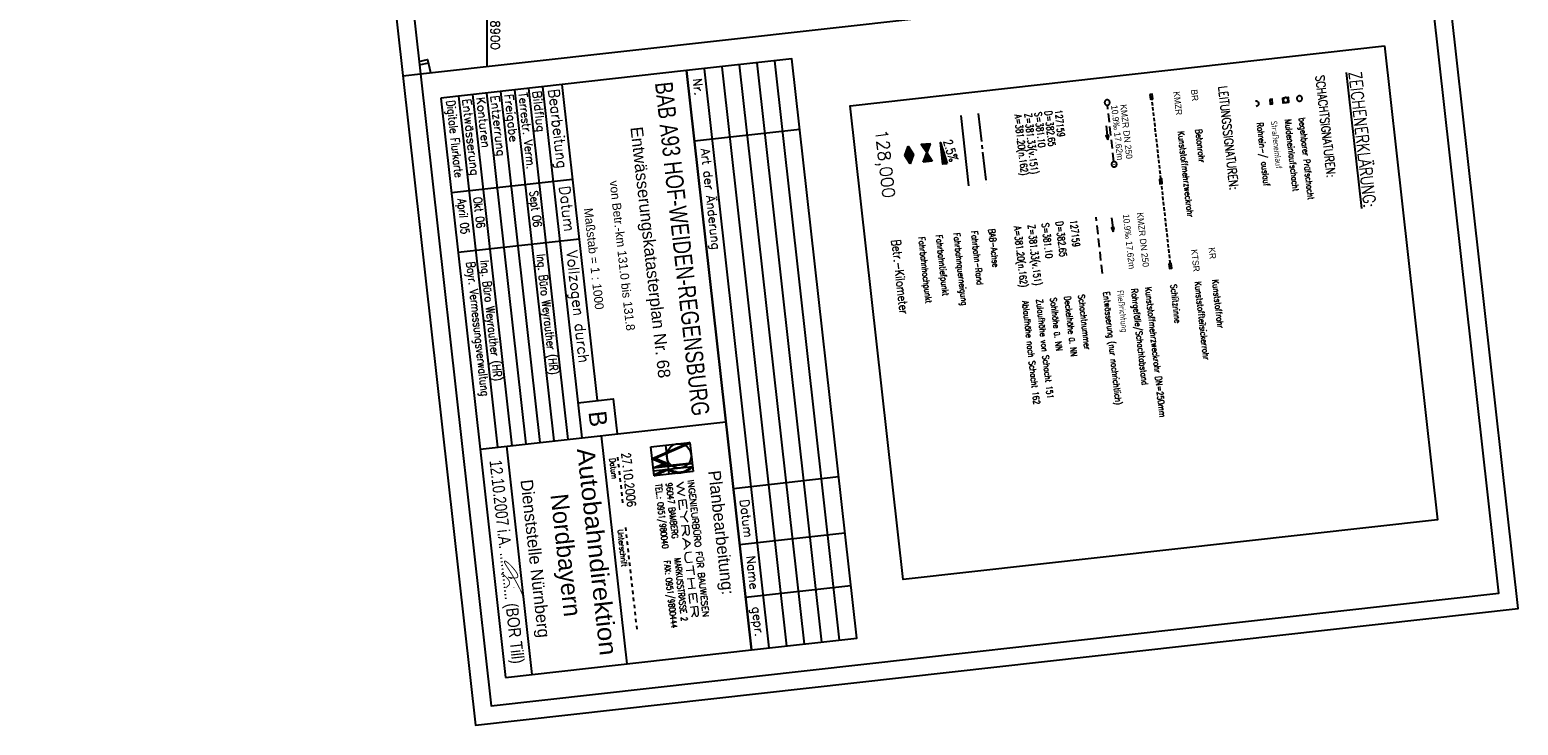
# Model space of a CAD drawing. Extents: x 508770 to 509192, y 490877 to 492038.
# Tile 1 of 6: x 508770 to 509192, y 490877 to 491074. Entities that reach past the tile are written whole.
import ezdxf
from ezdxf.enums import TextEntityAlignment as Align

# ---------------------------------------------------------------- set-up
doc = ezdxf.new("R2010")
doc.units = 0
doc.header["$LTSCALE"] = 10
doc.header["$MEASUREMENT"] = 0
for name, pattern in [('ACHSE', [5.5, 4, -0.5, 0.5, -0.5]), ('LT00', [0]), ('LT01', [0.2, 0.1, -0.1]), ('LT17', [0.15, 0.1, -0.05]), ('STRICHLINIE2', [0.375, 0.25, -0.125])]:
    doc.linetypes.add(name, pattern=pattern)
doc.layers.get('0').update_dxf_attribs({"linetype": 'LT00'})
for name, color, linetype in [('---Unterschrift_Till', 7, 'LT00'), ('--HALTUNG', 7, 'STRICHLINIE2'), ('--HALTUNGSBESCHRIFT', 140, 'Continuous'), ('--SCHACHTBESCHRIFT', 5, 'Continuous'), ('--ZEICHENERKLÄR', 7, 'Continuous'), ('-BESCH-nachrichtlich', 81, 'STRICHLINIE2'), ('-Halt-Pfeil', 4, 'LT00'), ('025', 7, 'Continuous'), ('035', 250, 'Continuous'), ('050', 250, 'Continuous'), ('070', 155, 'Continuous'), ('A-TEXT-KILOMETER', 30, 'LT17'), ('AX-020', 250, 'ACHSE'), ('DFK_BEB_SCHR', 254, 'LT00'), ('DFK_BEBAUUNG', 250, 'LT00'), ('HTP_WEST', 11, 'LT00'), ('QUER_OST', 11, 'LT00'), ('RAHMEN', 250, 'Continuous'), ('SCHLITZRINNE-KATASTER', 182, 'LT17'), ('STAT_500', 250, 'LT00'), ('V_AFBR_BAB', 250, 'LT00'), ('V_KA_MULD', 182, 'LT00'), ('V_KA_PRUF', 182, 'LT00'), ('V_RASTER', 250, 'LT00'), ('V_SINKK', 182, 'LT00'), ('V_UK_DURCH', 182, 'LT00')]:
    doc.layers.add(name, color=color, linetype=linetype)
doc.styles.add('Haltungsbeschriftung', font='ARIAL.TTF', dxfattribs={"width": 0.75})
doc.styles.add('Kilometrierung', font='romans.shx')
doc.styles.add('ROMAND', font='romand', dxfattribs={"height": 0.3})
doc.styles.add('ROMANS', font='romans.shx', dxfattribs={"width": 0.8})
doc.styles.add('schachtbeschriftung', font='romans.shx', dxfattribs={"width": 0.75, "height": 0.2})
doc.styles.get("Standard").update_dxf_attribs({"font": 'romans.shx', "width": 0.8})
doc.styles.add('UNIR-H', font='unir_h.shx', dxfattribs={"width": 0.8})

# ---------------------------------------------------------------- blocks, each defined once
blk = doc.blocks.new('SYMB0071')
at = {"color": 0, "linetype": 'ByBlock'}
for p, q in [((-0.5, 0), (0, 0.25)), ((0, -0.25), (-0.5, 0)), ((-0.5, 0), (-0.5, 0)), ((-0.48, -0.01), (-0.48, 0.01)), ((-0.46, -0.02), (-0.46, 0.02)), ((-0.44, -0.03), (-0.44, 0.03)), ((-0.42, -0.04), (-0.42, 0.04)), ((-0.4, -0.05), (-0.4, 0.05)), ((-0.38, -0.06), (-0.38, 0.06)), ((-0.36, -0.07), (-0.36, 0.07)), ((-0.34, -0.08), (-0.34, 0.08)), ((-0.32, -0.09), (-0.32, 0.09)), ((-0.3, -0.1), (-0.3, 0.1)), ((-0.28, -0.11), (-0.28, 0.11)), ((-0.26, -0.12), (-0.26, 0.12)), ((-0.24, -0.13), (-0.24, 0.13)), ((-0.22, -0.14), (-0.22, 0.14)), ((-0.2, -0.15), (-0.2, 0.15)), ((-0.18, -0.16), (-0.18, 0.16)), ((-0.16, -0.17), (-0.16, 0.17)), ((-0.14, -0.18), (-0.14, 0.18)), ((-0.12, -0.19), (-0.12, 0.19)), ((-0.1, -0.2), (-0.1, 0.2)), ((-0.08, -0.21), (-0.08, 0.21)), ((-0.06, -0.22), (-0.06, 0.22)), ((-0.04, -0.23), (-0.04, 0.23)), ((-0.02, -0.24), (-0.02, 0.24)), ((0, 0.25), (0.5, 0)), ((0, -0.25), (0, 0.25)), ((0.5, 0), (0, -0.25)), ((0.02, -0.24), (0.02, 0.24)), ((0.04, -0.23), (0.04, 0.23)), ((0.06, -0.22), (0.06, 0.22)), ((0.08, -0.21), (0.08, 0.21)), ((0.1, -0.2), (0.1, 0.2)), ((0.12, -0.19), (0.12, 0.19)), ((0.14, -0.18), (0.14, 0.18)), ((0.16, -0.17), (0.16, 0.17)), ((0.18, -0.16), (0.18, 0.16)), ((0.2, -0.15), (0.2, 0.15)), ((0.22, -0.14), (0.22, 0.14)), ((0.24, -0.13), (0.24, 0.13)), ((0.26, -0.12), (0.26, 0.12)), ((0.28, -0.11), (0.28, 0.11)), ((0.3, -0.1), (0.3, 0.1)), ((0.32, -0.09), (0.32, 0.09)), ((0.34, -0.08), (0.34, 0.08)), ((0.36, -0.07), (0.36, 0.07)), ((0.38, -0.06), (0.38, 0.06)), ((0.4, -0.05), (0.4, 0.05)), ((0.42, -0.04), (0.42, 0.04)), ((0.44, -0.03), (0.44, 0.03)), ((0.46, -0.02), (0.46, 0.02)), ((0.48, -0.01), (0.48, 0.01))]:
    blk.add_line(p, q, dxfattribs=at)
blk = doc.blocks.new('SYMB0072')
at = {"color": 0, "linetype": 'ByBlock'}
for p, q in [((-0.5, -0.25), (-0.5, 0.25)), ((-0.5, 0.25), (0, 0)), ((-0.5, -0.25), (-0.5, 0.25)), ((0, 0), (-0.5, -0.25)), ((-0.48, -0.24), (-0.48, 0.24)), ((-0.46, -0.23), (-0.46, 0.23)), ((-0.44, -0.22), (-0.44, 0.22)), ((-0.42, -0.21), (-0.42, 0.21)), ((-0.4, -0.2), (-0.4, 0.2)), ((-0.38, -0.19), (-0.38, 0.19)), ((-0.36, -0.18), (-0.36, 0.18)), ((-0.34, -0.17), (-0.34, 0.17)), ((-0.32, -0.16), (-0.32, 0.16)), ((-0.3, -0.15), (-0.3, 0.15)), ((-0.28, -0.14), (-0.28, 0.14)), ((-0.26, -0.13), (-0.26, 0.13)), ((-0.24, -0.12), (-0.24, 0.12)), ((-0.22, -0.11), (-0.22, 0.11)), ((-0.2, -0.1), (-0.2, 0.1)), ((-0.18, -0.09), (-0.18, 0.09)), ((-0.16, -0.08), (-0.16, 0.08)), ((-0.14, -0.07), (-0.14, 0.07)), ((-0.12, -0.06), (-0.12, 0.06)), ((-0.1, -0.05), (-0.1, 0.05)), ((-0.08, -0.04), (-0.08, 0.04)), ((-0.06, -0.03), (-0.06, 0.03)), ((-0.04, -0.02), (-0.04, 0.02)), ((-0.02, -0.01), (-0.02, 0.01)), ((0.02, -0.01), (0.02, 0.01)), ((0.04, -0.02), (0.04, 0.02)), ((0.06, -0.03), (0.06, 0.03)), ((0.08, -0.04), (0.08, 0.04)), ((0.1, -0.05), (0.1, 0.05)), ((0.12, -0.06), (0.12, 0.06)), ((0.14, -0.07), (0.14, 0.07)), ((0.16, -0.08), (0.16, 0.08)), ((0.18, -0.09), (0.18, 0.09)), ((0.2, -0.1), (0.2, 0.1)), ((0.22, -0.11), (0.22, 0.11)), ((0.24, -0.12), (0.24, 0.12)), ((0.26, -0.13), (0.26, 0.13)), ((0.28, -0.14), (0.28, 0.14)), ((0.3, -0.15), (0.3, 0.15)), ((0.32, -0.16), (0.32, 0.16)), ((0.34, -0.17), (0.34, 0.17)), ((0.36, -0.18), (0.36, 0.18)), ((0.38, -0.19), (0.38, 0.19)), ((0.4, -0.2), (0.4, 0.2)), ((0.42, -0.21), (0.42, 0.21)), ((0.44, -0.22), (0.44, 0.22)), ((0.46, -0.23), (0.46, 0.23)), ((0.48, -0.24), (0.48, 0.24)), ((0.5, -0.25), (0.5, 0.25))]:
    blk.add_line(p, q, dxfattribs=at)
blk.add_lwpolyline([(0, 0), (0.5, 0.25), (0.5, -0.25), (0, 0)], dxfattribs=at)
blk = doc.blocks.new('SYMB1107')
at = {"color": 0, "linetype": 'ByBlock'}
for points in [[(-0.2, 0), (-0.196157, 0.039018), (-0.184776, 0.076537), (-0.166294, 0.111114), (-0.141421, 0.141421), (-0.111114, 0.166294), (-0.076537, 0.184776), (-0.039018, 0.196157), (0, 0.2)], [(0, 0.2), (0.039018, 0.196157), (0.076537, 0.184776), (0.111114, 0.166294), (0.141421, 0.141421), (0.166294, 0.111114), (0.184776, 0.076537), (0.196157, 0.039018), (0.2, 0)]]:
    blk.add_lwpolyline(points, dxfattribs=at)
blk = doc.blocks.new('SYMB0003')
at = {"color": 0, "linetype": 'ByBlock'}
for p, q in [((-0.015712, 0), (0.010166, 0.012015)), ((0, -0.021257), (-0.015712, 0)), ((0.010166, 0.012015), (0, -0.021257))]:
    blk.add_line(p, q, dxfattribs=at)
for points in [[(-0.031395, 0.499013), (-0.093691, 0.491144), (-0.154509, 0.475528), (-0.21289, 0.452414), (-0.267913, 0.422164), (-0.318712, 0.385257), (-0.364484, 0.342274), (-0.404509, 0.293893), (-0.438154, 0.240877), (-0.464888, 0.184062), (-0.484292, 0.124345), (-0.496058, 0.062667), (-0.5, 0)], [(-0.5, 0), (-0.496058, -0.062667), (-0.484292, -0.124345), (-0.464888, -0.184062), (-0.438154, -0.240877), (-0.404509, -0.293893), (-0.364485, -0.342274), (-0.318712, -0.385257), (-0.267914, -0.422164), (-0.21289, -0.452414), (-0.154509, -0.475529), (-0.093691, -0.491144), (-0.031395, -0.499014), (0.031395, -0.499014)], [(0.5, 0), (0.496057, 0.062667), (0.484292, 0.124345), (0.464888, 0.184062), (0.438153, 0.240877), (0.404509, 0.293893), (0.364484, 0.342274), (0.318712, 0.385257), (0.267913, 0.422164), (0.21289, 0.452414), (0.154509, 0.475528), (0.093691, 0.491144), (0.031395, 0.499013), (-0.031395, 0.499013)], [(0.031395, -0.499014), (0.093691, -0.491144), (0.154509, -0.475529), (0.21289, -0.452414), (0.267914, -0.422164), (0.318712, -0.385257), (0.364485, -0.342274), (0.404509, -0.293893), (0.438154, -0.240877), (0.464889, -0.184062), (0.484292, -0.124345), (0.496058, -0.062667), (0.5, 0)]]:
    blk.add_lwpolyline(points, dxfattribs=at)
blk = doc.blocks.new('SYMB1210')
at = {"color": 0, "linetype": 'ByBlock'}
blk.add_line((0.018815, -0.179014), (0.055623, -0.17119), dxfattribs=at)
for points in [[(-0.2, -0.2), (-0.2, 0.2), (0.2, 0.2), (0.2, -0.2), (-0.2, -0.2)], [(0.018815, 0.179014), (-0.018815, 0.179014), (-0.055623, 0.17119), (-0.09, 0.155885), (-0.120444, 0.133766), (-0.145623, 0.105801), (-0.164438, 0.073213), (-0.176067, 0.037424), (-0.18, 0)], [(-0.18, 0), (-0.176067, -0.037424), (-0.164438, -0.073213), (-0.145623, -0.105801), (-0.120444, -0.133766), (-0.09, -0.155885), (-0.055623, -0.17119), (-0.018815, -0.179014), (0.018815, -0.179014)], [(0.18, 0), (0.176067, 0.037424), (0.164438, 0.073213), (0.145623, 0.105801), (0.120444, 0.133766), (0.09, 0.155885), (0.055623, 0.17119), (0.018815, 0.179014)], [(0.055623, -0.17119), (0.09, -0.155885), (0.120444, -0.133766), (0.145623, -0.105801), (0.164438, -0.073213), (0.176067, -0.037424), (0.18, 0)]]:
    blk.add_lwpolyline(points, dxfattribs=at)
blk = doc.blocks.new('SYMB0652')
at = {"color": 0, "linetype": 'ByBlock'}
blk.add_lwpolyline([(-0.15, -0.075), (0.15, -0.075), (0.15, 0.075), (-0.15, 0.075), (-0.15, -0.075)], dxfattribs=at)
blk = doc.blocks.new('SYMB0070')
at = {"color": 0, "linetype": 'ByBlock'}
for p, q in [((-0.5, 0), (0.2, 0)), ((0.5, 0), (0.2, 0.1)), ((0.2, 0.1), (0.2, 0)), ((0.468, 0), (0.21, 0.086)), ((0.21, 0.086), (0.21, -0.086)), ((0.21, -0.086), (0.468, 0)), ((0.22, -0.072), (0.437, 0)), ((0.23, -0.058), (0.405, 0)), ((0.24, -0.045), (0.374, 0)), ((0.342, 0), (0.25, 0.031)), ((0.25, 0.031), (0.25, -0.031)), ((0.25, -0.031), (0.342, 0)), ((0.26, -0.017), (0.31, 0)), ((0.27, -0.003), (0.279, 0))]:
    blk.add_line(p, q, dxfattribs=at)
for points in [[(0.2, 0), (0.2, -0.1), (0.5, 0)], [(0.437, 0), (0.22, 0.072), (0.22, -0.072)], [(0.405, 0), (0.23, 0.058), (0.23, -0.058)], [(0.374, 0), (0.24, 0.045), (0.24, -0.045)], [(0.31, 0), (0.26, 0.017), (0.26, -0.017)], [(0.279, 0), (0.27, 0.003), (0.27, -0.003)]]:
    blk.add_lwpolyline(points, dxfattribs=at)
blk = doc.blocks.new('Unterschrift Till')
at = {"layer": '---Unterschrift_Till', "const_width": 0.025, "flags": 128}
blk.add_lwpolyline([(-2.194, 0.479), (-2.202, 0.469), (-2.208, 0.462), (-2.213, 0.455), (-2.217, 0.45), (-2.221, 0.445), (-2.224, 0.441), (-2.226, 0.438), (-2.229, 0.434), (-2.231, 0.431), (-2.233, 0.428), (-2.235, 0.425), (-2.238, 0.422), (-2.24, 0.419), (-2.242, 0.416), (-2.244, 0.413), (-2.247, 0.41), (-2.249, 0.406), (-2.251, 0.402), (-2.252, 0.399), (-2.254, 0.395), (-2.255, 0.392), (-2.257, 0.389), (-2.257, 0.387), (-2.258, 0.385), (-2.258, 0.384), (-2.258, 0.385), (-2.257, 0.386), (-2.256, 0.387), (-2.255, 0.39), (-2.253, 0.393), (-2.252, 0.398), (-2.25, 0.403), (-2.247, 0.409), (-2.245, 0.416), (-2.243, 0.424), (-2.24, 0.432), (-2.238, 0.44), (-2.235, 0.448), (-2.233, 0.456), (-2.23, 0.464), (-2.228, 0.472), (-2.226, 0.48), (-2.224, 0.487), (-2.222, 0.494), (-2.221, 0.501), (-2.219, 0.507), (-2.218, 0.514), (-2.217, 0.52), (-2.215, 0.526), (-2.214, 0.532), (-2.213, 0.538), (-2.212, 0.544), (-2.212, 0.55), (-2.211, 0.555), (-2.21, 0.561), (-2.21, 0.567), (-2.209, 0.573), (-2.209, 0.578), (-2.208, 0.584), (-2.208, 0.59), (-2.208, 0.595), (-2.208, 0.601), (-2.208, 0.606), (-2.209, 0.611), (-2.209, 0.615), (-2.21, 0.62), (-2.211, 0.624), (-2.212, 0.628), (-2.213, 0.632), (-2.214, 0.635), (-2.216, 0.638), (-2.217, 0.641), (-2.219, 0.643), (-2.22, 0.646), (-2.222, 0.648), (-2.224, 0.65), (-2.226, 0.651), (-2.228, 0.653), (-2.23, 0.654), (-2.232, 0.655), (-2.234, 0.656), (-2.236, 0.657), (-2.239, 0.658), (-2.241, 0.659), (-2.244, 0.66), (-2.246, 0.66), (-2.249, 0.661), (-2.252, 0.661), (-2.255, 0.662), (-2.259, 0.662), (-2.262, 0.662), (-2.266, 0.662), (-2.269, 0.662), (-2.273, 0.662), (-2.277, 0.661), (-2.281, 0.661), (-2.285, 0.66), (-2.289, 0.659), (-2.293, 0.659), (-2.298, 0.658), (-2.302, 0.657), (-2.306, 0.656), (-2.31, 0.654), (-2.314, 0.653), (-2.319, 0.652), (-2.323, 0.65), (-2.327, 0.649), (-2.331, 0.647), (-2.334, 0.646), (-2.338, 0.644), (-2.342, 0.643), (-2.346, 0.641), (-2.349, 0.639), (-2.353, 0.638), (-2.356, 0.636), (-2.359, 0.634), (-2.363, 0.633), (-2.366, 0.631), (-2.37, 0.629), (-2.374, 0.627), (-2.377, 0.626), (-2.381, 0.624), (-2.385, 0.622), (-2.389, 0.62), (-2.393, 0.617), (-2.397, 0.615), (-2.402, 0.613), (-2.406, 0.611), (-2.41, 0.608), (-2.414, 0.606), (-2.419, 0.603), (-2.424, 0.6), (-2.429, 0.597), (-2.434, 0.593), (-2.441, 0.589), (-2.447, 0.585), (-2.455, 0.58), (-2.463, 0.574), (-2.472, 0.569), (-2.48, 0.563), (-2.489, 0.557), (-2.498, 0.552), (-2.506, 0.546), (-2.514, 0.541), (-2.522, 0.536), (-2.529, 0.531), (-2.535, 0.527), (-2.541, 0.522), (-2.547, 0.518), (-2.552, 0.515), (-2.557, 0.511), (-2.562, 0.507), (-2.566, 0.504), (-2.57, 0.501), (-2.574, 0.497), (-2.578, 0.494), (-2.582, 0.491), (-2.586, 0.488), (-2.59, 0.485), (-2.593, 0.482), (-2.597, 0.479), (-2.6, 0.477), (-2.604, 0.474), (-2.607, 0.471), (-2.611, 0.469), (-2.614, 0.466), (-2.617, 0.463), (-2.621, 0.461), (-2.624, 0.458), (-2.628, 0.455), (-2.631, 0.452), (-2.635, 0.449), (-2.638, 0.446), (-2.641, 0.442), (-2.645, 0.439), (-2.648, 0.436), (-2.652, 0.432), (-2.656, 0.429), (-2.659, 0.426), (-2.663, 0.422), (-2.666, 0.419), (-2.669, 0.415), (-2.672, 0.412), (-2.675, 0.409), (-2.678, 0.405), (-2.681, 0.402), (-2.683, 0.399), (-2.685, 0.397), (-2.688, 0.394), (-2.69, 0.391), (-2.692, 0.389), (-2.694, 0.386), (-2.696, 0.384), (-2.698, 0.381), (-2.7, 0.379), (-2.702, 0.377), (-2.704, 0.375), (-2.706, 0.372), (-2.708, 0.37), (-2.71, 0.368), (-2.711, 0.366), (-2.713, 0.363), (-2.714, 0.361), (-2.715, 0.359), (-2.716, 0.356), (-2.717, 0.354), (-2.718, 0.352), (-2.719, 0.35), (-2.719, 0.348), (-2.72, 0.346), (-2.72, 0.345), (-2.72, 0.343), (-2.72, 0.342), (-2.72, 0.34), (-2.719, 0.339), (-2.718, 0.338), (-2.718, 0.337), (-2.717, 0.336), (-2.715, 0.335), (-2.714, 0.334), (-2.713, 0.333), (-2.711, 0.332), (-2.71, 0.331), (-2.708, 0.331), (-2.707, 0.33), (-2.705, 0.33), (-2.704, 0.33), (-2.702, 0.33), (-2.701, 0.33), (-2.699, 0.33), (-2.697, 0.33), (-2.696, 0.33), (-2.694, 0.33), (-2.692, 0.33), (-2.69, 0.33), (-2.688, 0.33), (-2.686, 0.33), (-2.683, 0.331), (-2.681, 0.331), (-2.678, 0.331), (-2.675, 0.332), (-2.672, 0.333), (-2.668, 0.334), (-2.664, 0.335), (-2.66, 0.337), (-2.655, 0.338), (-2.649, 0.341), (-2.643, 0.343), (-2.635, 0.346), (-2.628, 0.35), (-2.619, 0.354), (-2.61, 0.358), (-2.6, 0.362), (-2.59, 0.367), (-2.58, 0.372), (-2.57, 0.377), (-2.559, 0.382), (-2.548, 0.388), (-2.537, 0.393), (-2.526, 0.399), (-2.515, 0.404), (-2.504, 0.41), (-2.492, 0.415), (-2.481, 0.421), (-2.47, 0.427), (-2.458, 0.432), (-2.447, 0.438), (-2.436, 0.444), (-2.425, 0.449), (-2.414, 0.454), (-2.403, 0.459), (-2.393, 0.464), (-2.383, 0.469), (-2.374, 0.473), (-2.364, 0.478), (-2.355, 0.482), (-2.347, 0.486), (-2.338, 0.49), (-2.33, 0.494), (-2.321, 0.497), (-2.313, 0.501), (-2.305, 0.505), (-2.297, 0.509), (-2.288, 0.513), (-2.28, 0.516), (-2.271, 0.52), (-2.262, 0.524), (-2.254, 0.528), (-2.244, 0.532), (-2.235, 0.537), (-2.225, 0.541), (-2.216, 0.545), (-2.205, 0.549), (-2.195, 0.554), (-2.184, 0.558), (-2.174, 0.563), (-2.163, 0.568), (-2.151, 0.572), (-2.14, 0.577), (-2.129, 0.582), (-2.118, 0.587), (-2.107, 0.591), (-2.096, 0.596), (-2.086, 0.6), (-2.076, 0.604), (-2.066, 0.608), (-2.057, 0.612), (-2.048, 0.616), (-2.039, 0.619), (-2.031, 0.623), (-2.022, 0.626), (-2.014, 0.629), (-2.006, 0.633), (-1.997, 0.636), (-1.989, 0.64), (-1.98, 0.643), (-1.971, 0.646), (-1.962, 0.65), (-1.953, 0.653), (-1.943, 0.657), (-1.933, 0.661), (-1.923, 0.665), (-1.912, 0.669), (-1.902, 0.673), (-1.891, 0.677), (-1.88, 0.681), (-1.87, 0.685), (-1.86, 0.688), (-1.851, 0.692), (-1.842, 0.695), (-1.833, 0.698), (-1.825, 0.701), (-1.817, 0.703), (-1.809, 0.706), (-1.801, 0.708), (-1.793, 0.711), (-1.785, 0.713), (-1.777, 0.715), (-1.769, 0.717), (-1.762, 0.719), (-1.754, 0.721), (-1.747, 0.723), (-1.739, 0.725), (-1.732, 0.727), (-1.726, 0.729), (-1.719, 0.731), (-1.714, 0.731), (-1.709, 0.732), (-1.706, 0.731), (-1.704, 0.728), (-1.703, 0.725), (-1.705, 0.719)], dxfattribs=at)
blk.add_lwpolyline([(-2.338, 0.213, -0.009753), (-2.349, 0.213, -0.012873), (-2.357, 0.213, -0.000058), (-2.363, 0.214, -0.000395), (-2.363, 0.214, -0.003084), (-2.366, 0.214, -0.002987), (-2.369, 0.214, -0.121908), (-2.37, 0.215, -0.078365), (-2.372, 0.216, -0.169129), (-2.373, 0.218, -0.093053), (-2.372, 0.223, -0.048138), (-2.369, 0.228, -0.056178), (-2.366, 0.232, -0.016049), (-2.362, 0.235, 0.015861), (-2.359, 0.239, 0.023961), (-2.346, 0.253, -0.019597), (-2.331, 0.27, -0.016685), (-2.31, 0.29, -0.012958), (-2.281, 0.314, -0.012002), (-2.255, 0.335, -0.011524), (-2.226, 0.355, -0.011371), (-2.203, 0.37, -0.011002), (-2.178, 0.384, -0.019211), (-2.152, 0.397, -0.024277), (-2.13, 0.405, -0.018479), (-2.119, 0.408, -0.020969), (-2.11, 0.41, -0.037055), (-2.098, 0.411, -0.031487), (-2.085, 0.411, -0.034214), (-2.073, 0.409, -0.038344), (-2.063, 0.405, -0.027683), (-2.053, 0.4, -0.027965), (-2.044, 0.395, -0.023542), (-2.033, 0.386, -0.046995), (-2.028, 0.381, -0.007241), (-2.021, 0.372, -0.008919), (-2.017, 0.365, -0.000473), (-2.012, 0.358, 0.000599), (-2.007, 0.352, 0.001303), (-1.998, 0.338, 0.014886), (-1.997, 0.337, 0.023743), (-1.997, 0.337, 0.000688), (-1.988, 0.327, 0.002539), (-1.982, 0.321, 0.002137), (-1.975, 0.314, 0.108696), (-1.969, 0.311, 0.076722), (-1.96, 0.309, 0.135898), (-1.956, 0.31, 0.088438), (-1.95, 0.314)], format="xyb", dxfattribs=at)
at = {"layer": '---Unterschrift_Till', "flags": 128}
blk.add_lwpolyline([(-1.928, 0.508, 0.025, 0.012, 0), (-1.951, 0.519, 0.008, 0.008, 0), (-1.93, 0.521, 0.008, 0.008, 0)], format="xyseb", dxfattribs=at)

msp = doc.modelspace()

# ---------------------------------------------------------------- linework, layer by layer
at = {"layer": '--HALTUNG'}
msp.add_line((509077.33, 491036.66), (509075.54, 491052.66), dxfattribs=at)
at = {"layer": '-BESCH-nachrichtlich'}
msp.add_line((509074.12, 491004.97), (509072.33, 491020.97), dxfattribs=at)
at = {"layer": '025'}
for p, q in [((508966.36, 491063.55), (508984.69, 490899.57)), ((508971.32, 491064.1), (508989.66, 490900.12)), ((508976.29, 491064.66), (508994.63, 490900.68)), ((508981.26, 491065.21), (508999.6, 490901.24)), ((508891.82, 491055.21), (508902.93, 490955.83)), ((508895.8, 491055.66), (508906.91, 490956.28)), ((508899.77, 491056.1), (508910.88, 490956.72)), ((508903.75, 491056.54), (508914.86, 490957.16)), ((508907.72, 491056.99), (508918.83, 490957.61)), ((508911.7, 491057.43), (508922.81, 490958.05)), ((508958.64, 491042.56), (508988.45, 491045.89)), ((508946.29, 490955.97), (508957.31, 490957.21)), ((508947.22, 490947.71), (508946.29, 490955.97)), ((508957.31, 490957.21), (508946.68, 490952.53)), ((508957.35, 490956.92), (508947.6, 490952.63)), ((508949.46, 490953.45), (508948.54, 490953.35)), ((508949.68, 490953.55), (508948.75, 490953.44)), ((508949.89, 490953.64), (508948.97, 490953.54)), ((508950.1, 490953.73), (508949.18, 490953.63)), ((508950.31, 490953.83), (508949.39, 490953.72)), ((508950.53, 490953.92), (508949.6, 490953.82)), ((508950.74, 490954.01), (508949.82, 490953.91)), ((508950.95, 490954.11), (508950.03, 490954)), ((508951.17, 490954.2), (508950.24, 490954.1)), ((508950.43, 490956.44), (508951.35, 490948.17)), ((508951.38, 490954.29), (508950.45, 490954.19)), ((508951.59, 490954.39), (508950.67, 490954.28)), ((508951.8, 490954.48), (508950.88, 490954.38)), ((508952.02, 490954.57), (508951.09, 490954.47)), ((508952.23, 490954.67), (508951.31, 490954.56)), ((508952.44, 490954.76), (508951.52, 490954.66)), ((508952.65, 490954.85), (508951.73, 490954.75)), ((508952.87, 490954.95), (508951.94, 490954.84)), ((508953.08, 490955.04), (508952.16, 490954.94)), ((508953.29, 490955.14), (508952.37, 490955.03)), ((508953.51, 490955.23), (508952.58, 490955.13)), ((508953.72, 490955.32), (508952.79, 490955.22)), ((508953.93, 490955.42), (508953.01, 490955.31)), ((508954.14, 490955.51), (508953.22, 490955.41)), ((508954.36, 490955.6), (508953.43, 490955.5)), ((508954.57, 490955.7), (508953.64, 490955.59)), ((508954.78, 490955.79), (508953.86, 490955.69)), ((508954.99, 490955.88), (508954.07, 490955.78)), ((508955.21, 490955.98), (508954.28, 490955.87)), ((508955.42, 490956.07), (508954.5, 490955.97)), ((508955.63, 490956.16), (508954.71, 490956.06)), ((508955.84, 490956.26), (508954.92, 490956.15)), ((508956.04, 490956.34), (508955.13, 490956.25)), ((508956.27, 490956.44), (508955.35, 490956.34)), ((508956.48, 490956.54), (508955.56, 490956.43)), ((508956.7, 490956.63), (508955.77, 490956.53)), ((508956.91, 490956.72), (508955.98, 490956.62)), ((508957.12, 490956.82), (508956.2, 490956.72)), ((508957.33, 490956.91), (508956.41, 490956.81)), ((508957.34, 490956.98), (508956.62, 490956.9)), ((508957.33, 490957.05), (508956.84, 490957)), ((508957.33, 490957.05), (508956.84, 490957)), ((508957.32, 490957.12), (508957.05, 490957.09)), ((508957.32, 490957.12), (508957.05, 490957.09)), ((508957.32, 490957.12), (508957.05, 490957.09)), ((508957.31, 490957.21), (508958.24, 490948.94)), ((508946.68, 490952.53), (508950.08, 490951.17)), ((508947.62, 490952.62), (508946.71, 490952.52)), ((508947.76, 490952.7), (508946.84, 490952.6)), ((508947.76, 490952.56), (508946.85, 490952.46)), ((508957.99, 490951.18), (508946.97, 490949.95)), ((508950.08, 490951.17), (508946.97, 490949.95)), ((508947.9, 490952.51), (508946.99, 490952.41)), ((508957.99, 490951.2), (508947.03, 490949.97)), ((508947.98, 490952.8), (508947.05, 490952.69)), ((508958.08, 490950.32), (508947.06, 490949.09)), ((508948.03, 490952.45), (508947.12, 490952.35)), ((508947.19, 490948), (508950.3, 490949.44)), ((508947.22, 490947.71), (508951.2, 490949.55)), ((508948.19, 490952.89), (508947.26, 490952.79)), ((508948.17, 490952.4), (508947.26, 490952.3)), ((508947.28, 490950.07), (508957.98, 490951.27)), ((508947.28, 490950.07), (508947.28, 490950.07)), ((508948.31, 490952.35), (508947.4, 490952.24)), ((508948.4, 490952.98), (508947.48, 490952.88)), ((508957.98, 490951.34), (508947.52, 490950.17)), ((508948.44, 490952.29), (508947.53, 490952.19)), ((508947.6, 490952.63), (508951, 490951.27)), ((508948.58, 490952.24), (508947.67, 490952.14)), ((508948.61, 490953.08), (508947.69, 490952.97)), ((508947.77, 490950.26), (508957.98, 490951.41)), ((508947.77, 490950.26), (508947.77, 490950.26)), ((508948.72, 490952.18), (508947.81, 490952.08)), ((508948.83, 490953.17), (508947.9, 490953.07)), ((508948.85, 490952.13), (508947.94, 490952.03)), ((508949.07, 490950.48), (508948.02, 490950.36)), ((508948.99, 490952.07), (508948.08, 490951.97)), ((508949.04, 490953.26), (508948.12, 490953.16)), ((508949.13, 490952.02), (508948.22, 490951.92)), ((508949.31, 490950.58), (508948.27, 490950.46)), ((508949.25, 490953.36), (508948.33, 490953.25)), ((508949.26, 490951.96), (508948.35, 490951.86)), ((508949.4, 490951.91), (508948.49, 490951.81)), ((508949.54, 490950.67), (508948.51, 490950.56)), ((508949.54, 490951.86), (508948.63, 490951.75)), ((508949.67, 490951.8), (508948.76, 490951.7)), ((508949.78, 490950.77), (508948.76, 490950.65)), ((508949.81, 490951.75), (508948.9, 490951.65)), ((508949.01, 490950.45), (508957.96, 490951.46)), ((508951, 490951.27), (508949.01, 490950.45)), ((508950.01, 490950.86), (508949.01, 490950.75)), ((508949.95, 490951.69), (508949.04, 490951.59)), ((508950.08, 490951.64), (508949.17, 490951.54)), ((508950.24, 490950.96), (508949.26, 490950.85)), ((508950.22, 490951.58), (508949.31, 490951.48)), ((508950.36, 490951.53), (508949.45, 490951.43)), ((508950.48, 490951.05), (508949.5, 490950.95)), ((508950.49, 490951.47), (508949.58, 490951.37)), ((508950.5, 490949.23), (508949.63, 490949.13)), ((508950.63, 490951.42), (508949.72, 490951.32)), ((508950.71, 490951.15), (508949.75, 490951.04)), ((508950.7, 490949.32), (508949.83, 490949.22)), ((508950.77, 490951.37), (508949.86, 490951.26)), ((508950.9, 490951.31), (508949.99, 490951.21)), ((508950.95, 490951.25), (508950, 490951.14)), ((508950.9, 490949.41), (508950.03, 490949.31)), ((508951.1, 490949.5), (508950.23, 490949.41)), ((508951.7, 490949.54), (508951.28, 490949.49)), ((508951.8, 490949.48), (508951.36, 490949.43)), ((508951.89, 490949.42), (508951.45, 490949.37)), ((508952, 490949.37), (508951.54, 490949.31)), ((508952.11, 490949.31), (508951.64, 490949.25)), ((508952.23, 490949.25), (508951.73, 490949.19)), ((508952.36, 490949.2), (508951.84, 490949.14)), ((508955.84, 490949.1), (508956.74, 490949.2)), ((508956.09, 490949.19), (508956.89, 490949.28)), ((508956.3, 490949.29), (508957.02, 490949.37)), ((508956.47, 490949.38), (508957.14, 490949.45)), ((508956.63, 490949.46), (508957.25, 490949.53)), ((508956.76, 490949.55), (508957.36, 490949.62)), ((508956.9, 490949.63), (508957.46, 490949.7)), ((508957.01, 490949.72), (508957.55, 490949.78)), ((508957.12, 490949.8), (508957.64, 490949.86)), ((508957.22, 490949.88), (508957.72, 490949.93)), ((508957.32, 490949.96), (508957.8, 490950.01)), ((508957.41, 490950.04), (508957.88, 490950.09)), ((508957.49, 490950.12), (508957.95, 490950.17)), ((508957.58, 490950.2), (508958.02, 490950.25)), ((508947.91, 490948.03), (508947.19, 490947.95)), ((508947.72, 490947.94), (508947.2, 490947.88)), ((508947.52, 490947.85), (508947.21, 490947.81)), ((508947.32, 490947.76), (508947.21, 490947.74)), ((508958.24, 490948.94), (508947.22, 490947.71)), ((508948.11, 490948.12), (508947.24, 490948.03)), ((508948.31, 490948.22), (508947.44, 490948.12)), ((508948.51, 490948.31), (508947.64, 490948.21)), ((508948.71, 490948.4), (508947.84, 490948.3)), ((508948.91, 490948.49), (508948.04, 490948.39)), ((508949.11, 490948.58), (508948.24, 490948.49)), ((508949.31, 490948.68), (508948.44, 490948.58)), ((508949.51, 490948.77), (508948.63, 490948.67)), ((508949.7, 490948.86), (508948.83, 490948.76)), ((508949.9, 490948.95), (508949.03, 490948.85)), ((508950.1, 490949.04), (508949.23, 490948.95)), ((508950.3, 490949.13), (508949.43, 490949.04)), ((508952.49, 490949.14), (508951.95, 490949.08)), ((508952.64, 490949.09), (508952.06, 490949.02)), ((508952.79, 490949.03), (508952.18, 490948.97)), ((508952.96, 490948.98), (508952.31, 490948.91)), ((508953.15, 490948.94), (508952.45, 490948.86)), ((508953.37, 490948.89), (508952.59, 490948.8)), ((508953.63, 490948.85), (508952.75, 490948.75)), ((508953.96, 490948.82), (508952.93, 490948.7)), ((508953.12, 490948.65), (508956.4, 490949.02)), ((508956.2, 490948.93), (508953.34, 490948.61)), ((508955.95, 490948.83), (508953.6, 490948.57)), ((508955.63, 490948.72), (508953.94, 490948.54)), ((508955.51, 490948.99), (508956.59, 490949.11)), ((508969.64, 490944.17), (508999.46, 490947.51)), ((508971.42, 490928.27), (509001.24, 490931.61)), ((508973.09, 490913.36), (509002.9, 490916.7))]:
    msp.add_line(p, q, dxfattribs=at)
at = {"layer": '025', "linetype": 'LT01'}
for p, q in [((508938.4, 490940.12), (508936.87, 490953.81)), ((508942.4, 490904.31), (508939.13, 490933.55))]:
    msp.add_line(p, q, dxfattribs=at)
at = {"layer": '025'}
msp.add_lwpolyline([(509153.96, 491069.43), (509168.97, 490935.27), (509017.71, 490918.35), (509002.71, 491052.52)], close=True, dxfattribs=at)
msp.add_circle((508954.26, 490953.38), 3.46, dxfattribs=at)
for centre, radius, start, end in [((508954.24, 490953.55), 5.03, 232.7869, 319.9751), ((508954.23, 490953.56), 4.75, 236.6056, 316.154)]:
    msp.add_arc(centre, radius, start, end, dxfattribs=at)
at = {"layer": '035'}
for p, q in [((508961.39, 491062.99), (508979.72, 490899.01)), ((508915.67, 491057.88), (508926.79, 490958.5)), ((508924.12, 491031.66), (508889.85, 491027.82)), ((508926.05, 491014.77), (508891.74, 491010.93))]:
    msp.add_line(p, q, dxfattribs=at)
at = {"layer": '050'}
for p, q in [((508921.14, 491058.49), (508931.14, 490969.05)), ((508897.96, 490955.27), (508967.53, 490963.05)), ((508932.25, 490959.11), (508939.48, 490894.51)), ((508905.42, 490956.11), (508912.64, 490891.51))]:
    msp.add_line(p, q, dxfattribs=at)
msp.add_lwpolyline([(508925.67, 490968.44), (508935.61, 490969.55), (508936.72, 490959.61)], dxfattribs=at)
at = {"layer": '070'}
for p, q in [((508886.85, 491054.66), (508897.96, 490955.27)), ((508897.96, 490955.27), (508905.19, 490890.68))]:
    msp.add_line(p, q, dxfattribs=at)
for points in [[(508956.42, 491062.44), (508974.76, 490898.46), (509004.57, 490901.79), (508986.23, 491065.77), (508956.42, 491062.44)], [(508905.19, 490890.68), (508974.76, 490898.46), (508956.42, 491062.44), (508886.85, 491054.66)]]:
    msp.add_lwpolyline(points, dxfattribs=at)
at = {"layer": 'AX-020', "ltscale": 0.2}
msp.add_line((509038.97, 491050.29), (509041.19, 491030.41), dxfattribs=at)
at = {"layer": 'DFK_BEB_SCHR'}
msp.add_line((508883.28, 491064.59), (508880.72, 491064.03), dxfattribs=at)
at = {"layer": 'DFK_BEBAUUNG'}
msp.add_lwpolyline([(508880.66, 491065.05), (508883.06, 491065.58), (508883.9, 491061.87)], dxfattribs=at)
at = {"layer": 'QUER_OST'}
for p, q in [((509028.29, 491042.05), (509028.28, 491042.05)), ((509028.31, 491041.79), (509028.37, 491041.79)), ((509028.32, 491041.66), (509028.41, 491041.67)), ((509028.45, 491041.54), (509028.34, 491041.52)), ((509028.49, 491041.41), (509028.35, 491041.39)), ((509028.37, 491041.26), (509028.53, 491041.28)), ((509028.38, 491041.13), (509028.57, 491041.15)), ((509028.62, 491041.02), (509028.4, 491041)), ((509028.66, 491040.9), (509028.41, 491040.87)), ((509028.43, 491040.74), (509028.7, 491040.77)), ((509028.44, 491040.61), (509028.74, 491040.64)), ((509028.78, 491040.51), (509028.46, 491040.48)), ((509028.82, 491040.39), (509028.47, 491040.35)), ((509028.49, 491040.21), (509028.86, 491040.26)), ((509028.5, 491040.08), (509028.9, 491040.13)), ((509028.94, 491040), (509028.52, 491039.95)), ((509028.98, 491039.87), (509028.53, 491039.82)), ((509028.54, 491039.69), (509029.02, 491039.74)), ((509028.56, 491039.56), (509029.06, 491039.62)), ((509029.11, 491039.49), (509028.57, 491039.43)), ((509029.15, 491039.36), (509028.59, 491039.3)), ((509028.6, 491039.17), (509029.19, 491039.23)), ((509028.62, 491039.04), (509029.23, 491039.11)), ((509029.27, 491038.98), (509028.63, 491038.9)), ((509029.31, 491038.85), (509028.65, 491038.77)), ((509028.66, 491038.64), (509029.35, 491038.72)), ((509028.68, 491038.51), (509029.39, 491038.59)), ((509029.43, 491038.46), (509028.69, 491038.38)), ((509029.47, 491038.34), (509028.71, 491038.25)), ((509028.72, 491038.12), (509029.51, 491038.21)), ((509028.73, 491037.99), (509029.56, 491038.08)), ((509029.6, 491037.95), (509028.75, 491037.86)), ((509029.64, 491037.82), (509028.76, 491037.73)), ((509028.78, 491037.59), (509029.68, 491037.7)), ((509028.79, 491037.47), (509029.72, 491037.57)), ((509029.76, 491037.44), (509028.81, 491037.33)), ((509029.8, 491037.31), (509028.82, 491037.2)), ((509028.84, 491037.07), (509029.84, 491037.18)), ((509028.85, 491036.94), (509029.88, 491037.06)), ((509029.92, 491036.93), (509028.87, 491036.81)), ((509029.96, 491036.8), (509028.88, 491036.68)), ((509028.9, 491036.55), (509030, 491036.67)), ((509028.91, 491036.42), (509030.05, 491036.54)), ((509030.09, 491036.41), (509028.93, 491036.28)), ((509030.13, 491036.29), (509028.94, 491036.16)), ((509028.95, 491036.02), (509030.17, 491036.16))]:
    msp.add_line(p, q, dxfattribs=at)
msp.add_lwpolyline([(509030.18, 491036.12), (509028.96, 491035.98), (509028.28, 491042.09), (509030.18, 491036.12)], dxfattribs=at)
at = {"layer": 'RAHMEN'}
msp.add_line((508876.08, 491061), (508881.05, 491061.55), dxfattribs=at)
for points in [[(508770.5, 492005.11), (508896.64, 490877.14), (509191.8, 490910.15), (509065.66, 492038.12), (508770.5, 492005.11)], [(508778.24, 491980.82), (508881.05, 491061.55), (509166.27, 491093.45), (509063.47, 492012.72), (508778.24, 491980.82)]]:
    msp.add_lwpolyline(points, dxfattribs=at)
at = {"layer": 'RAHMEN', "flags": 128}
msp.add_lwpolyline([(508881.05, 491061.55), (508901.05, 490882.67), (509186.28, 490914.57), (509166.27, 491093.45)], dxfattribs=at)
at = {"layer": 'SCHLITZRINNE-KATASTER'}
msp.add_line((509087.97, 491055.09), (509093.33, 491007.16), dxfattribs=at)
at = {"layer": 'V_AFBR_BAB'}
msp.add_line((509034, 491049.73), (509036.23, 491029.85), dxfattribs=at)
at = {"layer": 'V_RASTER'}
msp.add_line((508900, 491063.67), (508900, 491082.56), dxfattribs=at)

# ---------------------------------------------------------------- block references
at = {"layer": '---Unterschrift_Till', "xscale": 10.00000000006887, "yscale": 10.00000000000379, "zscale": 10, "rotation": 276.3810133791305}
msp.add_blockref('Unterschrift Till', (508904.57, 490896.23), dxfattribs=at)
at = {"layer": '-Halt-Pfeil', "xscale": 3.999999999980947, "yscale": 3.999999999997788, "zscale": 4, "rotation": 276.3810133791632}
for p in [(509075.39, 491044.87), (509076.94, 491018.8)]:
    msp.add_blockref('SYMB0070', p, dxfattribs=at)
at = {"layer": 'HTP_WEST', "yscale": 4.999999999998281, "zscale": 5}
for name, p, xscale, rotation in [('SYMB0071', (509019.4, 491038.58), 4.999999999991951, 276.3853249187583), ('SYMB0072', (509024.37, 491039.14), 5.000000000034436, 96.38101337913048)]:
    msp.add_blockref(name, p, dxfattribs=dict(at, xscale=xscale, rotation=rotation))
at = {"layer": 'V_KA_MULD', "xscale": 3.799999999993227, "yscale": 3.799999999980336, "zscale": 3.8, "rotation": 276.381013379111}
msp.add_blockref('SYMB1210', (509125.98, 491054.11), dxfattribs=at)
at = {"layer": 'V_KA_PRUF', "xscale": 1.49999999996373, "yscale": 1.499999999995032, "zscale": 1.5, "rotation": 276.3810133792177}
for p in [(509129.89, 491054.55), (509075.46, 491053.41), (509077.42, 491035.92)]:
    msp.add_blockref('SYMB0003', p, dxfattribs=at)
at = {"layer": 'V_SINKK', "xscale": 4.500000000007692, "yscale": 4.499999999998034, "zscale": 4.5, "rotation": 276.381013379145}
for p in [(509087.97, 491055.09), (509121.88, 491053.65), (509090.65, 491031.13), (509093.33, 491007.16)]:
    msp.add_blockref('SYMB0652', p, dxfattribs=at)
at = {"layer": 'V_UK_DURCH', "xscale": 3.999999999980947, "yscale": 3.999999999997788, "zscale": 4, "rotation": 276.3810133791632}
msp.add_blockref('SYMB1107', (509117.53, 491053.12), dxfattribs=at)

# ---------------------------------------------------------------- texts
at = {"layer": '--HALTUNGSBESCHRIFT', "style": 'Haltungsbeschriftung', "width": 0.95}
for s, p in [('KMZR', (509094.18, 491056.46)), ('BR', (509099.15, 491057.02)), ('10.9‰ 17.62m', (509079.86, 491021.75)), ('KMZR DN 250', (509083.83, 491022.19)), ('KTSR', (509099.18, 491011.76)), ('KR', (509104.15, 491012.31))]:
    msp.add_text(s, height=1.8, rotation=276.381, dxfattribs=at).set_placement(p)
for s, p in [('10.9‰ 17.62m', (509077.43, 491044.79)), ('KMZR DN 250', (509080, 491045.08))]:
    msp.add_text(s, height=1.8, rotation=276.381, dxfattribs=at).set_placement(p, align=Align.CENTER)
at = {"layer": '--SCHACHTBESCHRIFT', "style": 'schachtbeschriftung', "width": 0.75}
for s, p in [('Z=381.33(v.151)', (509052.05, 491050.26)), ('S=381.10', (509054.91, 491050.58)), ('D=382.65', (509057.77, 491050.9)), ('127159', (509060.63, 491051.22)), ('A=381.20(n.162)', (509049.18, 491049.94)), ('A=381.20(n.162)', (509049.01, 491018.3)), ('Z=381.33(v.151)', (509052.98, 491018.74)), ('S=381.10', (509056.96, 491019.19)), ('D=382.65', (509060.93, 491019.63)), ('127159', (509064.91, 491020.07))]:
    msp.add_text(s, height=2, rotation=276.3811, dxfattribs=at).set_placement(p)
at = {"layer": '--ZEICHENERKLÄR', "linetype": 'Continuous', "style": 'ROMANS', "width": 0.8}
for s, height, p in [('Rohrein-/ auslauf', 1.8, (509117.77, 491047.65)), ('Straßeneinlauf', 1.8, (509121.74, 491048.1)), ('Muldeneinlaufschacht', 1.8, (509125.72, 491048.54)), ('begehbarer Prüfschacht', 1.8, (509129.69, 491048.99)), ('Kunststoffmehrzweckrohr', 1.8, (509095.45, 491045.16)), ('Betonrohr', 1.8, (509100.42, 491045.71)), ('Fahrbahn-Rand', 1.8, (509036.91, 491016.94)), ('BAB-Achse', 1.8, (509041.88, 491017.5)), ('Betr.-Kilometer', 2.5, (509014.41, 491014.43)), ('Fahrbahnhochpunkt', 1.8, (509022, 491015.28)), ('Fahrbahntiefpunkt', 1.8, (509026.97, 491015.83)), ('Fahrbahnquerneigung', 1.8, (509031.94, 491016.39)), ('Fließrichtung', 1.8, (509078.24, 491000.17)), ('Rohrgefälle/Schachtabstand', 1.8, (509082.22, 491000.62)), ('Kunststoffmehrzweckrohr DN=250mm', 1.8, (509086.19, 491001.06)), ('Schlitzrinne', 1.8, (509093.35, 491001.86)), ('Kunststoffteilsickerrohr', 1.8, (509100.2, 491002.63)), ('Kunststoffrohr', 1.8, (509105.17, 491003.18)), ('Ablaufhöhe nach Schacht 162', 1.8, (509051.37, 490997.17)), ('Zulaufhöhe von Schacht 151', 1.8, (509055.35, 490997.61)), ('Sohlhöhe ü. NN', 1.8, (509059.32, 490998.06)), ('Deckelhöhe ü. NN', 1.8, (509063.3, 490998.5)), ('Schachtnummer', 1.8, (509067.27, 490998.95)), ('Entwässerung (nur nachrichtlich)', 1.8, (509074.27, 490999.73))]:
    msp.add_text(s, height=height, rotation=276.381, dxfattribs=at).set_placement(p)
at = {"layer": '025'}
for s, height, style, p in [('Nr.', 2.5, 'ROMANS', (508958.19, 491060.12)), ('Konturen', 2.4, 'ROMANS', (508896.9, 491054.77)), ('Entzerrung', 2.4, 'ROMANS', (508900.88, 491055.22)), ('Freigabe', 2.4, 'ROMANS', (508904.85, 491055.66)), ('Bildflug', 2.4, 'ROMANS', (508912.8, 491056.55)), ('Entwässerung', 2.4, 'ROMANS', (508892.92, 491054.33)), ('Art der Änderung', 2.5, 'ROMANS', (508960.41, 491040.24)), ('B', 5, 'UNIR-H', (508928.63, 490965.82)), ('Planbearbeitung:', 3.5, 'UNIR-H', (508962.53, 490949.07)), ('Datum', 2.5, 'ROMANS', (508971.52, 490940.86)), ('Name', 2.5, 'ROMANS', (508973.3, 490924.96)), ('gepr.', 2.5, 'ROMANS', (508974.91, 490910.55))]:
    msp.add_text(s, height=height, rotation=276.381, dxfattribs=dict(at, style=style)).set_placement(p)
at = {"layer": '025', "width": 0.8}
for s, p in [('SCHACHTSIGNATUREN:', (509134.41, 491060.96)), ('LEITUNGSSIGNATUREN:', (509106.88, 491057.88))]:
    msp.add_text(s, height=2.5, rotation=276.381, dxfattribs=at).set_placement(p)
at = {"layer": '025', "style": 'ROMANS'}
for s, height, width, p in [('Terrestr. Verm.', 2.4, 0.9, (508908.83, 491056.11)), ('Digitale Flurkarte', 2.4, 0.8, (508888.41, 491053.82)), ('April 05', 2.4, 0.8, (508891.52, 491026)), ('Okt 06', 2.4, 0.8, (508896.04, 491026.5)), ('Sept 06', 2.4, 0.8, (508911.94, 491028.28)), ('Bayr. Vermessungsverwaltung', 2.4, 0.8, (508894.06, 491008.17)), ('Ing. Büro Weyrauther (HR)', 2.4, 0.8, (508898.04, 491008.61)), ('Ing. Büro Weyrauther (HR)', 2.4, 0.8, (508913.94, 491010.39)), ('27.10.2006', 2.5, 0.8, (508937.94, 490954.16)), ('TEL.: 0951/980040   FAX: 0951/9800444', 1.75, 0.75, (508947.52, 490945.36)), ('96047 BAMBERG    MARKUSSTRASSE 2', 1.75, 0.81, (508950.55, 490945.7)), ('INGENIEURBÜRO FÜR BAUWESEN', 1.75, 1.03, (508956.7, 490946.49))]:
    msp.add_text(s, height=height, rotation=276.381, dxfattribs=dict(at, width=width)).set_placement(p)
at = {"layer": '025', "style": 'UNIR-H'}
for s, width, p in [('BAB A93 HOF-WEIDEN-REGENSBURG', 0.78, (508952.72, 491011.71)), ('Autobahndirektion', 1.095, (508928.62, 490926))]:
    msp.add_text(s, height=5, rotation=276.381, dxfattribs=dict(at, width=width)).set_placement(p, align=Align.CENTER)
for s, height, p in [('Entwässerungskatasterplan Nr. 68', 3.5, (508944.48, 491010.79)), ('Maßstab = 1 : 1000', 2.5, (508928.95, 491009.05)), ('Dienststelle Nürnberg', 3.5, (508911.88, 490924.13)), ('Nordbayern', 5, (508919.81, 490925.02))]:
    msp.add_text(s, height=height, rotation=276.381, dxfattribs=at).set_placement(p, align=Align.CENTER)
at = {"layer": '025', "linetype": 'LT01', "style": 'ROMANS', "width": 0.8}
for s, p in [('Datum', (508934.59, 490952.58)), ('Unterschrift', (508936.84, 490932.45))]:
    msp.add_text(s, height=1.6, rotation=276.381, dxfattribs=at).set_placement(p)
at = {"layer": '025', "insert": (508905.04, 490923.36), "char_height": 3.5, "width": 60.5418, "attachment_point": 5, "rotation": 276.381, "style": 'UNIR-H'}
msp.add_mtext('12.10.2007 i.A. ............. {\\fArial|b0|i0|c0|p34;(BOR Till)}', dxfattribs=at)
at = {"layer": '035', "linetype": 'Continuous', "width": 0.8}
msp.add_text('%%UZEICHENERKLÄRUNG:', height=3.5, rotation=276.381, dxfattribs=at).set_placement((509143.81, 491062.01))
at = {"layer": '035'}
for s, height, style, width, p in [('Bearbeitung', 3, 'ROMANS', 0.95, (508917.29, 491057.05)), ('WEYRAUTHER', 2.079, 'ROMAND', 2.2, (508953.47, 490946.13))]:
    msp.add_text(s, height=height, rotation=276.381, dxfattribs=dict(at, style=style, width=width)).set_placement(p)
at = {"layer": '035', "style": 'ROMANS'}
for s, p in [('Datum', (508920.36, 491029.62)), ('Vollzogen durch', (508922.4, 491011.34))]:
    msp.add_text(s, height=3, rotation=276.381, dxfattribs=at).set_placement(p)
at = {"layer": 'A-TEXT-KILOMETER', "style": 'Kilometrierung'}
msp.add_text('128,000', height=3.5, rotation=276.381, dxfattribs=at).set_placement((509013.72, 491026.39), align=Align.MIDDLE_RIGHT)
at = {"layer": 'QUER_OST', "style": 'ROMANS', "width": 0.8}
msp.add_text('2.5%', height=2.5, rotation=287.6901, dxfattribs=at).set_placement((509029, 491042.47))
at = {"layer": 'STAT_500', "style": 'UNIR-H'}
msp.add_text('von Betr.-km 131.0 bis 131.8', height=2.5, rotation=276.381, dxfattribs=at).set_placement((508936.99, 491009.95), align=Align.CENTER)
at = {"layer": 'V_RASTER', "width": 0.976}
msp.add_text(' 508900', height=2.5, rotation=269.9995, dxfattribs=at).set_placement((508901, 491082.56))

doc.saveas('drawing.dxf')
